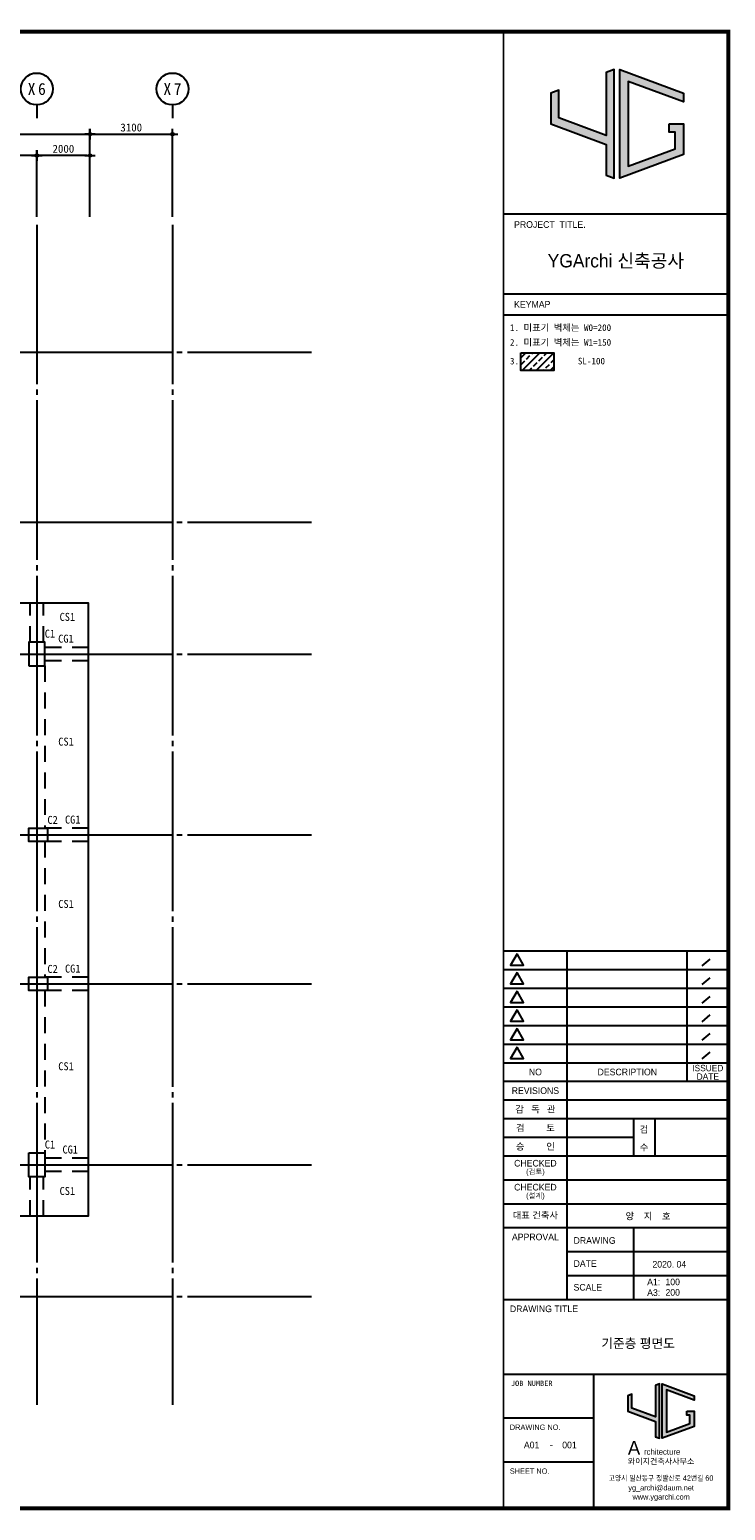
# Model space of a CAD drawing. Header units: millimetres. Extents: x 3445018 to 4174071, y -6064565 to -5122887.
# Tile 65 of 192: x 3977665 to 4003811, y -5765279 to -5709629. Entities that reach past the tile are written whole.
import ezdxf
from ezdxf.enums import TextEntityAlignment as Align

# ---------------------------------------------------------------- set-up
doc = ezdxf.new("R2010")
doc.units = ezdxf.units.MM
doc.header["$MEASUREMENT"] = 0
doc.linetypes.add('CEN', pattern=[66, 60, -2, 2, -2])
doc.linetypes.add('HID', pattern=[5, 3, -2])
doc.layers.get('0').update_dxf_attribs({"linetype": 'CONTINUOUS'})
doc.layers.get('DEFPOINTS').update_dxf_attribs({"linetype": 'CONTINUOUS'})
for name, color, linetype in [('0-TEX(타이틀)', 2, 'CONTINUOUS'), ('3', 3, 'CONTINUOUS'), ('A_GE_FORM', 7, 'CONTINUOUS'), ('A_GE_TEXT', 3, 'CONTINUOUS'), ('CEN', 13, 'CEN'), ('DI', 1, 'CONTINUOUS'), ('DIM', 7, 'CONTINUOUS'), ('EL3', 7, 'CONTINUOUS'), ('HATS', 8, 'CONTINUOUS'), ('HI-G', 6, 'HID'), ('TE1-C', 1, 'CONTINUOUS'), ('TE1-G', 3, 'CONTINUOUS'), ('TE1-S', 5, 'CONTINUOUS'), ('TE2', 2, 'CONTINUOUS'), ('WA1', 2, 'CONTINUOUS')]:
    doc.layers.add(name, color=color, linetype=linetype)
doc.styles.add('GHS', font='txt')
doc.styles.add('HY울릉도 L', font='txt')
doc.styles.add('SDP-S', font='txt')
doc.styles.add('굴림', font='txt')
doc.styles.add('나눔고딕', font='txt')
doc.styles.add('돋움', font='txt')
doc.styles.add('돋움체', font='txt')
doc.styles.add('스타일1', font='HYWULM.TTF')
doc.dimstyles.new('SMDI-3', dxfattribs={"dimtxt": 3, "dimasz": 1, "dimexe": 2, "dimexo": 3, "dimgap": 1, "dimtad": 1, "dimdsep": 46, "dimtxsty": 'HY울릉도 L', "dimblk": 'Z_DOT', "dimcen": 2.5, "dimdle": 1.5, "dimclrd": 1, "dimclre": 1, "dimclrt": 2, "dimadec": 0, "dimazin": 0, "dimtfac": 1, "dimtix": 1, "dimtmove": 2, "dimatfit": 3, "dimldrblk": 'Z_DOT', "dimfxl": 2, "dimtvp": 1, "dimtolj": 1, "dimtzin": 0, "dimarcsym": 0})

# ---------------------------------------------------------------- blocks, each defined once
blk = doc.blocks.new('werwwerw')
at = {"true_color": 0xf50000}
h = blk.add_hatch(color=1, dxfattribs=at)
h.dxf.hatch_style = 1
h.paths.add_polyline_path([(1770.34, 1804.71), (1770.34, 1809.72), (1768.84, 1809.16), (1768.84, 1803.61), (1778.84, 1799.9), (1778.84, 1794.35), (1780.34, 1793.79), (1780.34, 1813.42), (1778.84, 1812.87), (1778.84, 1801.5)])
h.paths.add_polyline_path([(1782.84, 1811.27), (1792.84, 1807.56), (1792.84, 1809.16), (1781.34, 1813.42), (1781.34, 1793.79), (1792.84, 1798.05), (1792.84, 1803.61), (1790.24, 1803.61), (1790.24, 1802.11), (1791.34, 1802.11), (1791.34, 1799.09), (1782.84, 1795.95)])
at = {"color": 1, "true_color": 0xf50000}
for points in [[(1770.34, 1809.72), (1768.84, 1809.16), (1768.84, 1803.61), (1778.84, 1799.9), (1778.84, 1794.35), (1780.34, 1793.79), (1780.34, 1813.42), (1778.84, 1812.87), (1778.84, 1801.5), (1770.34, 1804.71), (1770.34, 1809.72), (1768.84, 1809.16)], [(1790.24, 1803.61), (1792.84, 1803.61), (1792.84, 1798.05), (1781.34, 1793.79), (1781.34, 1813.42), (1792.84, 1809.16), (1792.84, 1807.56), (1782.84, 1811.27), (1782.84, 1795.95), (1791.34, 1799.09), (1791.34, 1802.11), (1790.24, 1802.11), (1790.24, 1802.11), (1790.24, 1803.61)]]:
    blk.add_lwpolyline(points, dxfattribs=at)
at = {"color": 1, "true_color": 0xf50000, "insert": (1768.9, 1792.85), "char_height": 5, "attachment_point": 1}
blk.add_mtext_dynamic_manual_height_columns('{\\fBroadway|b0|i0|c0|p82;A}', width=3.0726, gutter_width=12.5, heights=[0], dxfattribs=at)
at = {"insert": (1774.73, 1789.95), "char_height": 2.1, "attachment_point": 1}
blk.add_mtext_dynamic_manual_height_columns('{\\fBroadway|b0|i0|c0|p82;rchitecture}', width=17.5999, gutter_width=12.5, heights=[0], dxfattribs=at)
blk = doc.blocks.new('sheet _서영')
at = {"true_color": 0xf50000}
h = blk.add_hatch(color=1, dxfattribs=at)
h.dxf.hatch_style = 1
h.paths.add_polyline_path([(-361932.13, -1058516.3), (-361932.13, -1058505.89), (-361935.25, -1058507.04), (-361935.25, -1058518.6), (-361914.45, -1058526.3), (-361914.45, -1058537.86), (-361911.33, -1058539.01), (-361911.33, -1058498.18), (-361914.45, -1058499.34), (-361914.45, -1058522.97)])
h.paths.add_polyline_path([(-361906.13, -1058502.67), (-361885.33, -1058510.37), (-361885.33, -1058507.04), (-361909.25, -1058498.18), (-361909.25, -1058539.01), (-361885.33, -1058530.15), (-361885.33, -1058518.6), (-361890.73, -1058518.6), (-361890.73, -1058521.72), (-361888.45, -1058521.72), (-361888.45, -1058527.98), (-361906.13, -1058534.53)])
at = {"color": 1, "true_color": 0xf50000}
for points in [[(-361932.13, -1058505.89), (-361935.25, -1058507.04), (-361935.25, -1058518.6), (-361914.45, -1058526.3), (-361914.45, -1058537.86), (-361911.33, -1058539.01), (-361911.33, -1058498.18), (-361914.45, -1058499.34), (-361914.45, -1058522.97), (-361932.13, -1058516.3), (-361932.13, -1058505.89), (-361935.25, -1058507.04)], [(-361890.73, -1058518.6), (-361885.33, -1058518.6), (-361885.33, -1058530.15), (-361909.25, -1058539.01), (-361909.25, -1058498.18), (-361885.33, -1058507.04), (-361885.33, -1058510.37), (-361906.13, -1058502.67), (-361906.13, -1058534.53), (-361888.45, -1058527.98), (-361888.45, -1058521.72), (-361890.73, -1058521.72), (-361890.73, -1058521.72), (-361890.73, -1058518.6)]]:
    blk.add_lwpolyline(points, dxfattribs=at)
at = {"layer": 'A_GE_FORM', "color": 161}
for p, q in [((-361952.99, -1058552.43), (-361868.99, -1058552.43)), ((-361952.99, -1058582.43), (-361868.99, -1058582.43)), ((-361952.99, -1058590.43), (-361868.99, -1058590.43)), ((-361952.99, -1058829.43), (-361868.89, -1058829.43)), ((-361928.99, -1058960.43), (-361928.99, -1058829.43)), ((-361883.91, -1058878.43), (-361883.91, -1058829.43)), ((-361875.5, -1058832.51), (-361878.46, -1058835.03)), ((-361952.99, -1058836.43), (-361868.89, -1058836.43)), ((-361875.5, -1058839.51), (-361878.46, -1058842.03)), ((-361952.99, -1058843.43), (-361868.89, -1058843.43)), ((-361875.5, -1058846.51), (-361878.46, -1058849.03)), ((-361952.99, -1058850.43), (-361868.89, -1058850.43)), ((-361952.99, -1058857.43), (-361868.89, -1058857.43)), ((-361875.5, -1058853.51), (-361878.46, -1058856.03)), ((-361875.5, -1058860.51), (-361878.46, -1058863.03)), ((-361952.99, -1058864.43), (-361868.89, -1058864.43)), ((-361875.5, -1058867.51), (-361878.46, -1058870.03)), ((-361952.99, -1058871.43), (-361868.89, -1058871.43)), ((-361952.99, -1058878.43), (-361868.49, -1058878.43)), ((-361952.99, -1058885.43), (-361868.49, -1058885.43)), ((-361952.99, -1058892.43), (-361868.49, -1058892.43)), ((-361903.99, -1058906.43), (-361903.99, -1058892.43)), ((-361895.99, -1058906.43), (-361895.99, -1058892.43)), ((-361952.99, -1058899.43), (-361903.99, -1058899.43)), ((-361952.99, -1058906.43), (-361868.49, -1058906.43)), ((-361952.99, -1058915.43), (-361868.49, -1058915.43)), ((-361952.99, -1058924.43), (-361868.49, -1058924.43)), ((-361952.99, -1058933.43), (-361868.49, -1058933.43)), ((-361903.99, -1058960.43), (-361903.99, -1058933.43)), ((-361928.99, -1058942.43), (-361868.49, -1058942.43)), ((-361928.99, -1058951.43), (-361868.49, -1058951.43)), ((-361952.99, -1058960.43), (-361868.49, -1058960.43)), ((-361952.99, -1058988.43), (-361868.49, -1058988.43)), ((-361918.99, -1059038.93), (-361918.99, -1058988.43)), ((-361952.99, -1059004.93), (-361918.99, -1059004.93)), ((-361952.99, -1059021.43), (-361918.99, -1059021.43))]:
    blk.add_line(p, q, dxfattribs=at)
at = {"layer": 'A_GE_FORM', "const_width": 1.5}
blk.add_lwpolyline([(-361868.49, -1059038.93), (-362670.49, -1059038.93), (-362670.49, -1058483.93), (-361868.49, -1058483.93)], close=True, dxfattribs=at)
at = {"layer": 'A_GE_FORM', "const_width": 0.6}
blk.add_lwpolyline([(-361952.99, -1059038.93), (-361952.99, -1058483.93)], dxfattribs=at)
at = {"layer": 'A_GE_FORM', "color": 7}
for points in [[(-361947.88, -1058830.55), (-361950.34, -1058834.82), (-361945.41, -1058834.82)], [(-361947.88, -1058837.55), (-361950.34, -1058841.82), (-361945.41, -1058841.82)], [(-361947.88, -1058844.55), (-361950.34, -1058848.82), (-361945.41, -1058848.82)], [(-361947.88, -1058851.55), (-361950.34, -1058855.82), (-361945.41, -1058855.82)], [(-361947.88, -1058858.55), (-361950.34, -1058862.82), (-361945.41, -1058862.82)], [(-361947.88, -1058865.55), (-361950.34, -1058869.82), (-361945.41, -1058869.82)]]:
    blk.add_lwpolyline(points, close=True, dxfattribs=at)
at = {"xscale": 1.04, "yscale": 1.04, "zscale": 1.04}
blk.add_blockref('werwwerw', (-363745.9, -1060878.12), dxfattribs=at)
at = {"insert": (-361906.28, -1059020.17), "char_height": 2.16, "attachment_point": 1, "line_spacing_factor": 0.9, "style": '스타일1'}
blk.add_mtext_dynamic_manual_height_columns('{\\f이사만루체 Medium|b0|i0|c129|p2;와이지건축사사무소}', width=30.417, gutter_width=10, heights=[0], dxfattribs=at)
at = {"layer": 'A_GE_TEXT'}
for s, height, style, p in [('PROJECT  TITLE.', 2.5, '돋움', (-361948.99, -1058556.43)), ('KEYMAP', 2.5, '돋움', (-361948.99, -1058586.43)), ('DRAWING', 2.5, '돋움', (-361926.65, -1058938.25)), ('DATE', 2.5, '돋움', (-361926.65, -1058946.92)), ('A1:', 2.5, '돋움', (-361898.99, -1058953.83)), ('SCALE', 2.5, '돋움', (-361926.65, -1058955.83)), ('A3:', 2.5, '돋움', (-361898.99, -1058957.83)), ('DRAWING TITLE', 2.5, '돋움', (-361950.58, -1058963.93)), ('JOB NUMBER', 2, '나눔고딕', (-361950.2, -1058991.93)), ('DRAWING NO.', 2, '돋움', (-361950.59, -1059008.43)), ('SHEET NO.', 2, '돋움', (-361950.59, -1059024.93))]:
    blk.add_text(s, height=height, dxfattribs=dict(at, style=style)).set_placement(p, align=Align.MIDDLE_LEFT)
for s, height, style, p in [('YGArchi 신축공사', 5, '굴림', (-361910.74, -1058570.06)), ('NO', 2.5, '돋움', (-361940.99, -1058874.93)), ('DESCRIPTION', 2.5, '돋움', (-361906.45, -1058874.93)), ('ISSUED', 2.4, '돋움', (-361876.2, -1058873.45)), ('DATE', 2.4, '돋움', (-361876.2, -1058876.65)), ('REVISIONS', 2.5, '돋움', (-361940.99, -1058881.93)), ('감   독   관', 2.5, '돋움', (-361940.99, -1058888.93)), ('검         토', 2.5, '돋움', (-361940.99, -1058895.93)), ('승         인', 2.5, '돋움', (-361940.99, -1058902.93)), ('CHECKED', 2.5, '돋움', (-361940.99, -1058909.21)), ('(검토)', 2, '돋움', (-361940.99, -1058912.39)), ('CHECKED', 2.5, '돋움', (-361940.99, -1058918.21)), ('(설계)', 2, '돋움', (-361940.99, -1058921.39)), ('대표 건축사', 2.5, '돋움', (-361940.99, -1058928.78)), ('APPROVAL', 2.5, '돋움', (-361940.99, -1058936.93)), ('-', 2.5, '나눔고딕', (-361934.99, -1059014.93))]:
    blk.add_text(s, height=height, dxfattribs=dict(at, style=style)).set_placement(p, align=Align.MIDDLE_CENTER)
at = {"layer": 'A_GE_TEXT', "style": '돋움'}
for s, p in [('검', (-361901.77, -1058897.75)), ('수', (-361901.77, -1058904.47))]:
    blk.add_text(s, height=2.5, dxfattribs=at).set_placement(p)
at = {"layer": 'A_GE_TEXT', "style": '돋움', "width": 0.9}
for s, p in [('고양시 일산동구 정발산로 42번길 60', (-361893.74, -1059027.54)), ('yg_archi@daum.net', (-361893.74, -1059031.18)), ('www.ygarchi.com', (-361893.74, -1059034.62))]:
    blk.add_text(s, height=2, dxfattribs=at).set_placement(p, align=Align.MIDDLE_CENTER)
blk = doc.blocks.new('Z_DOT')
at = {"layer": 'DIM', "color": 1, "ltscale": 3}
for p, q in [((-2, 0), (2, 0)), ((0, -2), (0, 2))]:
    blk.add_line(p, q, dxfattribs=at)
for radius in [0.5, 0.25]:
    blk.add_circle((0, 0), radius, dxfattribs=at)
blk = doc.blocks.new('*D319')
at = {"layer": 'DEFPOINTS', "color": 0, "ltscale": 3, "transparency": 16777216}
for p in [(3979934, -5713559), (3944734, -5716959), (3979934, -5716959)]:
    blk.add_point(p, dxfattribs=at)
at = {"layer": 'DIM', "color": 1, "lineweight": -2, "ltscale": 3, "transparency": 16777216}
for p, q in [((3944734, -5716659), (3944734, -5713359)), ((3944834, -5713559), (3979834, -5713559)), ((3979934, -5716659), (3979934, -5713359))]:
    blk.add_line(p, q, dxfattribs=at)
at = {"layer": 'DIM', "color": 1, "lineweight": -2, "ltscale": 3, "transparency": 16777216, "xscale": 100, "yscale": 100, "zscale": 100, "rotation": 180}
blk.add_blockref('Z_DOT', (3944734, -5713559), dxfattribs=at)
at = {"layer": 'DIM', "color": 1, "lineweight": -2, "ltscale": 3, "transparency": 16777216, "xscale": 100, "yscale": 100, "zscale": 100}
blk.add_blockref('Z_DOT', (3979934, -5713559), dxfattribs=at)
at = {"layer": 'DIM', "color": 2, "ltscale": 3, "transparency": 16777216, "insert": (3962334, -5713309), "char_height": 300, "attachment_point": 5, "style": 'SDP-S'}
blk.add_mtext('\\A1;35200', dxfattribs=at)
blk = doc.blocks.new('*D320')
at = {"layer": 'DEFPOINTS', "color": 0, "ltscale": 3, "transparency": 16777216}
for p in [(3977934, -5714359), (3977934, -5716959), (3979934, -5716959)]:
    blk.add_point(p, dxfattribs=at)
at = {"layer": 'DIM', "color": 1, "lineweight": -2, "ltscale": 3, "transparency": 16777216}
for p, q in [((3977934, -5716659), (3977934, -5714159)), ((3979834, -5714359), (3978034, -5714359)), ((3979934, -5716659), (3979934, -5714159))]:
    blk.add_line(p, q, dxfattribs=at)
at = {"layer": 'DIM', "color": 1, "lineweight": -2, "ltscale": 3, "transparency": 16777216, "xscale": 100, "yscale": 100, "zscale": 100, "rotation": 180}
blk.add_blockref('Z_DOT', (3977934, -5714359), dxfattribs=at)
at = {"layer": 'DIM', "color": 1, "lineweight": -2, "ltscale": 3, "transparency": 16777216, "xscale": 100, "yscale": 100, "zscale": 100}
blk.add_blockref('Z_DOT', (3979934, -5714359), dxfattribs=at)
at = {"layer": 'DIM', "color": 2, "ltscale": 3, "transparency": 16777216, "insert": (3978934, -5714109), "char_height": 300, "attachment_point": 5, "style": 'SDP-S'}
blk.add_mtext('\\A1;2000', dxfattribs=at)
blk = doc.blocks.new('CCS111')
blk.add_line((0, 8), (0, 3))
blk.add_circle((0, 14), 6)
at = {"color": 3, "style": 'GHS'}
for tag, p in [('X', (-2.45, 14.02)), ('1', (1.44, 14.02))]:
    blk.add_attdef(tag, text='', height=4.5, dxfattribs=at).set_placement(p, align=Align.MIDDLE_CENTER)
blk = doc.blocks.new('*D321')
at = {"layer": 'DEFPOINTS', "color": 0, "ltscale": 3, "transparency": 16777216}
for p in [(3970134, -5714359), (3970134, -5716959), (3977934, -5716959)]:
    blk.add_point(p, dxfattribs=at)
at = {"layer": 'DIM', "color": 1, "lineweight": -2, "ltscale": 3, "transparency": 16777216}
for p, q in [((3970134, -5716659), (3970134, -5714159)), ((3977834, -5714359), (3970234, -5714359)), ((3977934, -5716659), (3977934, -5714159))]:
    blk.add_line(p, q, dxfattribs=at)
at = {"layer": 'DIM', "color": 1, "lineweight": -2, "ltscale": 3, "transparency": 16777216, "xscale": 100, "yscale": 100, "zscale": 100, "rotation": 180}
blk.add_blockref('Z_DOT', (3970134, -5714359), dxfattribs=at)
at = {"layer": 'DIM', "color": 1, "lineweight": -2, "ltscale": 3, "transparency": 16777216, "xscale": 100, "yscale": 100, "zscale": 100}
blk.add_blockref('Z_DOT', (3977934, -5714359), dxfattribs=at)
at = {"layer": 'DIM', "color": 2, "ltscale": 3, "transparency": 16777216, "insert": (3974034, -5714109), "char_height": 300, "attachment_point": 5, "style": 'SDP-S'}
blk.add_mtext('\\A1;7800', dxfattribs=at)
blk = doc.blocks.new('*D335')
at = {"layer": 'DEFPOINTS', "color": 0, "ltscale": 3, "transparency": 16777216}
for p in [(3983034, -5713559), (3979934, -5716959), (3983034, -5716959)]:
    blk.add_point(p, dxfattribs=at)
at = {"layer": 'DIM', "color": 1, "lineweight": -2, "ltscale": 3, "transparency": 16777216}
for p, q in [((3979934, -5716659), (3979934, -5713359)), ((3980034, -5713559), (3982934, -5713559)), ((3983034, -5716659), (3983034, -5713359))]:
    blk.add_line(p, q, dxfattribs=at)
at = {"layer": 'DIM', "color": 1, "lineweight": -2, "ltscale": 3, "transparency": 16777216, "xscale": 100, "yscale": 100, "zscale": 100, "rotation": 180}
blk.add_blockref('Z_DOT', (3979934, -5713559), dxfattribs=at)
at = {"layer": 'DIM', "color": 1, "lineweight": -2, "ltscale": 3, "transparency": 16777216, "xscale": 100, "yscale": 100, "zscale": 100}
blk.add_blockref('Z_DOT', (3983034, -5713559), dxfattribs=at)
at = {"layer": 'DIM', "color": 2, "ltscale": 3, "transparency": 16777216, "insert": (3981484, -5713309), "char_height": 300, "attachment_point": 5, "style": 'SDP-S'}
blk.add_mtext('\\A1;3100', dxfattribs=at)

msp = doc.modelspace()

# ---------------------------------------------------------------- hatches: boundary and pattern name
at = {"layer": 'HATS', "ltscale": 200}
h = msp.add_hatch(dxfattribs=at)
h.set_pattern_fill('ANSI33', color=256, scale=1500)
h.set_pattern_definition([(45, (2977571.24, -2463396.96), (-265.165043, 265.165043), []), (45, (2977836.4, -2463396.96), (-265.165043, 265.165043), [187.5, -93.75])])
h.paths.add_polyline_path([(3996119.125, -5721769.784), (3997370.345, -5721769.784), (3997370.345, -5722441.286), (3996119.125, -5722441.286)])

# ---------------------------------------------------------------- linework, layer by layer
at = {"layer": 'CEN', "ltscale": 100}
for p, q in [((3977934.289, -5716959.386), (3977934.289, -5761307.826)), ((3983034.289, -5716959.386), (3983034.289, -5761307.826)), ((3937398.874, -5721744.861), (3988257.54, -5721744.861)), ((3937398.874, -5728144.861), (3988257.54, -5728144.861)), ((3937398.874, -5733094.861), (3988257.54, -5733094.861)), ((3937398.874, -5739894.861), (3988257.54, -5739894.861)), ((3937398.874, -5745494.861), (3988257.54, -5745494.861)), ((3937398.874, -5752294.861), (3988257.54, -5752294.861)), ((3937398.874, -5757244.861), (3988257.54, -5757244.861))]:
    msp.add_line(p, q, dxfattribs=at)
at = {"layer": 'EL3', "ltscale": 200}
msp.add_lwpolyline([(3996119.125, -5721769.784), (3997370.345, -5721769.784), (3997370.345, -5722441.286), (3996119.125, -5722441.286)], close=True, dxfattribs=at)
at = {"layer": 'EL3', "ltscale": 1000}
msp.add_lwpolyline([(3944809.289, -5731169.861), (3979859.289, -5731169.861), (3979859.289, -5754219.861), (3944809.289, -5754219.861)], close=True, dxfattribs=at)
at = {"layer": 'HI-G', "ltscale": 200}
for p, q in [((3977684.29, -5732644.862), (3977684.29, -5731169.861)), ((3977684.29, -5731169.861), (3978184.29, -5731169.861)), ((3978184.29, -5732644.862), (3978184.29, -5731169.861)), ((3979859.289, -5732844.861), (3978234.289, -5732844.861)), ((3979859.289, -5732844.861), (3979859.289, -5733344.861)), ((3979859.289, -5733344.861), (3978234.289, -5733344.861)), ((3978234.289, -5733544.861), (3978234.289, -5739644.861)), ((3979859.289, -5739644.861), (3978234.289, -5739644.861)), ((3979859.289, -5739644.861), (3979859.289, -5740144.861)), ((3978234.289, -5740144.861), (3978234.289, -5745244.861)), ((3979859.289, -5740144.861), (3978234.289, -5740144.861)), ((3979859.289, -5745244.861), (3978234.289, -5745244.861)), ((3979859.289, -5745244.861), (3979859.289, -5745744.861)), ((3978234.289, -5745744.861), (3978234.289, -5751844.861)), ((3979859.289, -5745744.861), (3978234.289, -5745744.861)), ((3979859.289, -5752044.861), (3978234.289, -5752044.861)), ((3979859.289, -5752044.861), (3979859.289, -5752544.861)), ((3977684.289, -5754219.861), (3977684.289, -5752744.861)), ((3978184.289, -5754219.861), (3978184.289, -5752744.861)), ((3979859.289, -5752544.861), (3978234.289, -5752544.861)), ((3978184.289, -5754219.861), (3977684.289, -5754219.861))]:
    msp.add_line(p, q, dxfattribs=at)
at = {"layer": 'WA1'}
for points in [[(3977634.289, -5733544.861), (3978234.289, -5733544.861), (3978234.289, -5732644.861), (3977634.289, -5732644.861)], [(3978334.289, -5739644.861), (3978334.289, -5740144.861), (3977634.289, -5740144.861), (3977634.289, -5739644.861)], [(3978334.289, -5745244.861), (3978334.289, -5745744.861), (3977634.289, -5745744.861), (3977634.289, -5745244.861)], [(3977634.289, -5751844.861), (3978234.289, -5751844.861), (3978234.289, -5752744.861), (3977634.289, -5752744.861)]]:
    msp.add_lwpolyline(points, close=True, dxfattribs=at)

# ---------------------------------------------------------------- block references
at = {"layer": '3', "xscale": 100, "yscale": 100, "zscale": 100}
msp.add_blockref('sheet _서영', (40190770.4, 100138689.784), dxfattribs=at)
at = {"layer": 'DI'}
ref = msp.add_blockref('CCS111', (3977934.289, -5713259.386), dxfattribs=dict(at, xscale=100, yscale=100, zscale=100))
ref.add_attrib('1', '6', dxfattribs={"layer": '0', "color": 3, "height": 450, "style": '돋움체'}).set_placement((3978128.039, -5711858.591), align=Align.MIDDLE_CENTER)
ref.add_attrib('X', 'X', dxfattribs={"layer": '0', "color": 3, "height": 450, "style": '돋움체'}).set_placement((3977739.085, -5711857.594), align=Align.MIDDLE_CENTER)
ref = msp.add_blockref('CCS111', (3983034.289, -5713259.386), dxfattribs=dict(at, xscale=100, yscale=100, zscale=100))
ref.add_attrib('1', '7', dxfattribs={"layer": '0', "color": 3, "height": 450, "style": '돋움체'}).set_placement((3983228.039, -5711858.591), align=Align.MIDDLE_CENTER)
ref.add_attrib('X', 'X', dxfattribs={"layer": '0', "color": 3, "height": 450, "style": '돋움체'}).set_placement((3982839.085, -5711857.594), align=Align.MIDDLE_CENTER)

# ---------------------------------------------------------------- texts
at = {"layer": '0-TEX(타이틀)', "style": '굴림'}
for s, height, p in [('양    지    호', 250, (4001750.838, -5754221.718)), ('2020. 04', 248.6667, (4002336.865, -5756028.883)), ('200', 248.6667, (4002102.865, -5757086.297)), ('100', 248.6667, (4002102.865, -5756692.1)), ('기준층 평면도', 350, (4001911.681, -5759001.205)), ('A01', 250, (3996820.684, -5762820.687)), ('001', 250, (3998224.204, -5762820.687))]:
    msp.add_text(s, height=height, dxfattribs=at).set_placement(p, align=Align.MIDDLE_RIGHT)
at = {"layer": 'TE1-C', "style": '돋움체'}
for s, p in [('C1', (3978235.236, -5732479.984)), ('C2', (3978335.236, -5739479.984)), ('C2', (3978335.236, -5745079.984)), ('C1', (3978235.236, -5751679.984))]:
    msp.add_text(s, height=300, dxfattribs=at).set_placement(p)
at = {"layer": 'TE1-G', "style": '돋움체'}
for p in [(3978738.823, -5732667.506), (3978994.126, -5739467.506), (3978994.126, -5745067.506), (3978900.523, -5751867.506)]:
    msp.add_text('CG1', height=300, dxfattribs=at).set_placement(p)
at = {"layer": 'TE1-S', "style": '돋움체'}
for p in [(3978791.675, -5731849.863), (3978741.675, -5736537.363), (3978741.675, -5742637.363), (3978741.675, -5748737.363), (3978791.675, -5753424.863)]:
    msp.add_text('CS1', height=300, dxfattribs=at).set_placement(p)
at = {"layer": 'TE2', "style": 'HY울릉도 L'}
for s, p in [('1. 미표기 벽체는 W0=200', (3995715.66, -5720953.729)), ('2. 미표기 벽체는 W1=150', (3995715.66, -5721505.531)), ('3.             SL-100', (3995715.66, -5722211.179))]:
    msp.add_text(s, height=250, dxfattribs=at).set_placement(p)

# ---------------------------------------------------------------- dimensions: what is measured, and where the dimension line sits
at = {"layer": 'DIM', "ltscale": 3}
for base, p1, p2, picture, middle in [((3979934.289, -5713559.386), (3944734.289, -5716959.386), (3979934.289, -5716959.386), '*D319', (3962334.289, -5713309.182)), ((3970134.289, -5714359.386), (3977934.289, -5716959.386), (3970134.289, -5716959.386), '*D321', (3974034.289, -5714109.182)), ((3977934.289, -5714359.386), (3979934.289, -5716959.386), (3977934.289, -5716959.386), '*D320', (3978934.289, -5714109.182))]:
    dim = msp.add_linear_dim(base=base, p1=p1, p2=p2, dimstyle='SMDI-3', override={"dimscale": 100, "dimtxsty": 'SDP-S'}, dxfattribs=at)
    dim.commit()
    dim.dimension.update_dxf_attribs({"geometry": picture, "text_midpoint": middle})
dim = msp.add_linear_dim(base=(3983034.289, -5713559.386), p1=(3979934.289, -5716959.386), p2=(3983034.289, -5716959.386), angle=180, dimstyle='SMDI-3', override={"dimscale": 100, "dimtxsty": 'SDP-S'}, dxfattribs=at)
dim.commit()
dim.dimension.update_dxf_attribs({"geometry": '*D335', "text_midpoint": (3981484.289, -5713309.182)})

doc.saveas('drawing.dxf')
